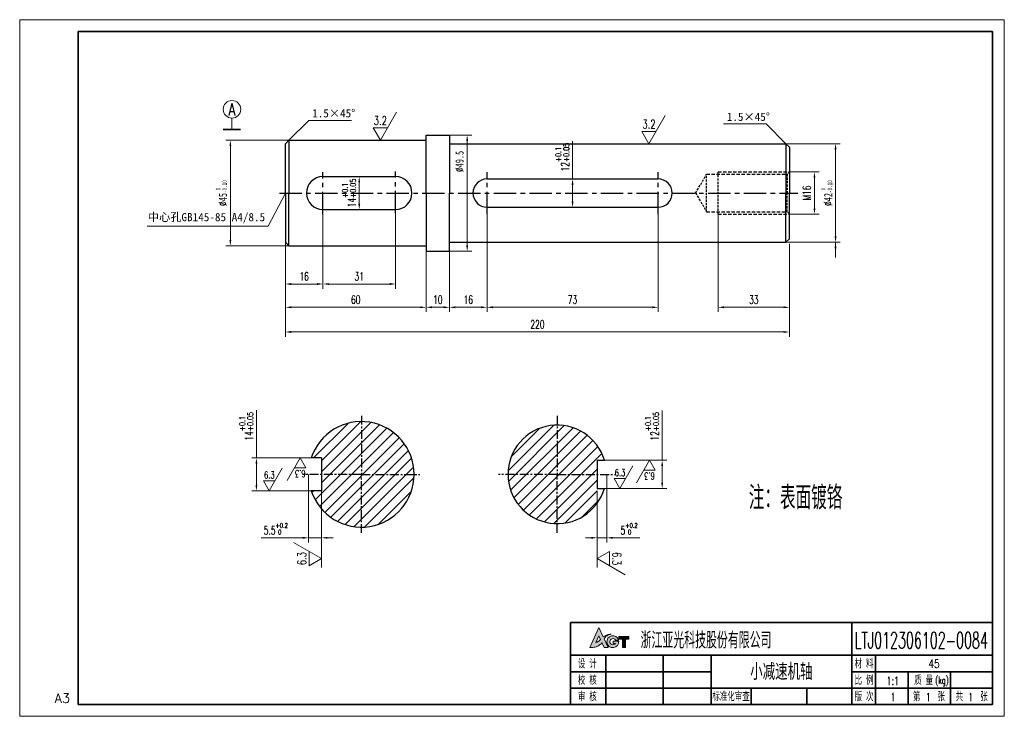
# Model space of a CAD drawing. Header units: millimetres. Extents: x -25 to 395, y -5 to 292.
import ezdxf
from ezdxf.enums import TextEntityAlignment as Align

# ---------------------------------------------------------------- set-up
doc = ezdxf.new("R2010")
doc.units = ezdxf.units.MM
doc.header["$LTSCALE"] = 0.3
for name, pattern in [('CENTER', [50.8, 31.75, -6.35, 6.35, -6.35]), ('DASHED', [19.05, 12.7, -6.35]), ('HIDDEN2', [4.7625, 3.175, -1.5875])]:
    doc.linetypes.add(name, pattern=pattern)
doc.layers.add('LAYER1', color=1, linetype='CENTER')
doc.layers.add('LAYER2', color=5, linetype='HIDDEN2')
doc.layers.add('YGJ不打印图层', color=250, linetype='Continuous', lineweight=35, plot=False)
for name, color, linetype, lineweight in [('YGJ波浪线', 3, 'Continuous', 15), ('YGJ粗实线', 7, 'Continuous', 35), ('YGJ细实线', 3, 'Continuous', 15), ('YGJ细虚线', 2, 'DASHED', 15), ('尺寸线', 4, 'Continuous', 15), ('文字层', 7, 'Continuous', 15), ('细实线', 2, 'Continuous', 15)]:
    doc.layers.add(name, color=color, linetype=linetype, lineweight=lineweight)
doc.styles.add('HC_GBDIM', font='romans', dxfattribs={"width": 0.667, "bigfont": 'gbcbig'})
doc.styles.get("Standard").update_dxf_attribs({"font": 'simsun.ttc'})
doc.styles.add('标准', font='romans.shx', dxfattribs={"width": 0.7, "bigfont": 'hzdx.shx'})
doc.dimstyles.new('HC_GBDIM', dxfattribs={"dimtxt": 3.5, "dimasz": 2.5, "dimexe": 2, "dimexo": 0, "dimgap": 1.5, "dimtad": 1, "dimdec": 1, "dimzin": 0, "dimdsep": 46, "dimtxsty": 'HC_GBDIM', "dimcen": 2.5, "dimclrd": 130, "dimclre": 130, "dimclrt": 3, "dimadec": 0, "dimazin": 0, "dimtfac": 0.714286, "dimtdec": 1, "dimtmove": 0, "dimatfit": 3, "dimfxl": 1, "dimtzin": 0, "dimlwd": -1, "dimlwe": -1, "dimarcsym": 0})
pattern_1 = [(45, (-973.3192, -56.192), (-2.327458, 2.327458), [])]

# ---------------------------------------------------------------- blocks, each defined once
blk = doc.blocks.new('*U351')
at = {"layer": 'YGJ粗实线'}
for p, q in [((0, 0), (0, 287)), ((390, 287), (0, 287)), ((390, 287), (390, 0)), ((0, 0), (390, 0))]:
    blk.add_line(p, q, dxfattribs=at)
at = {"layer": 'YGJ细实线'}
for p, q in [((-25, -5), (-25, 292)), ((395, 292), (-25, 292)), ((-25, 292), (-25, 287)), ((395, 292), (395, -5)), ((-25, -5), (-25, 0)), ((-25, -5), (395, -5)), ((-25, -5), (0, -5))]:
    blk.add_line(p, q, dxfattribs=at)
at = {"layer": 'YGJ细虚线', "style": 'HC_GBDIM'}
blk.add_text('A3', height=4, dxfattribs=at).set_placement((-6.82, 2.72), align=Align.MIDDLE)
blk = doc.blocks.new('图标')
at = {"layer": 'YGJ细实线', "true_color": 0x0194a4}
h = blk.add_hatch(color=134, dxfattribs=at)
h.dxf.hatch_style = 1
edge = h.paths.add_edge_path()
edge.add_line((3171, -778.12), (3171.97, -780.18))
edge.add_line((3171.97, -780.18), (3173.62, -780.18))
edge.add_line((3173.62, -780.18), (3171.94, -776.47))
edge.add_spline(control_points=[(3171.94, -776.47), (3172.04, -776.33), (3172.28, -776.01), (3172.66, -775.54), (3173.17, -775.17), (3173.69, -774.88), (3174.3, -774.67), (3174.74, -774.61), (3174.99, -774.57)], knot_values=[0, 0, 0, 0, 0.506127, 1.21303, 1.808166, 2.393737, 2.961146, 3.730688, 3.730688, 3.730688, 3.730688], degree=3, periodic=0)
edge.add_spline(control_points=[(3174.99, -774.57), (3174.82, -774.57), (3174.47, -774.56), (3173.96, -774.65), (3173.44, -774.78), (3172.96, -774.98), (3172.46, -775.19), (3172.01, -775.44), (3171.7, -775.62), (3171.54, -775.71)], knot_values=[0, 0, 0, 0, 0.51474, 1.050592, 1.532108, 2.126606, 2.609842, 3.144291, 3.68733, 3.68733, 3.68733, 3.68733], degree=3, periodic=0)
edge.add_line((3171.54, -775.71), (3169.66, -771.68))
edge.add_line((3169.66, -771.68), (3165.83, -780.24))
edge.add_spline(control_points=[(3165.83, -780.24), (3166.43, -780.23), (3167.33, -780.21), (3168.46, -779.89), (3169.27, -779.6), (3169.96, -779.12), (3170.58, -778.65), (3170.88, -778.27), (3171, -778.12)], knot_values=[0, 0, 0, 0, 1.794018, 2.686483, 3.50397, 4.356695, 5.212459, 5.80159, 5.80159, 5.80159, 5.80159], degree=3, periodic=0)
edge = h.paths.add_edge_path(flags=16)
edge.add_spline(control_points=[(3170.4, -776.84), (3170.28, -776.94), (3170.07, -777.1), (3169.76, -777.36), (3169.45, -777.56), (3169.12, -777.78), (3168.79, -777.93), (3168.56, -777.98), (3168.46, -778.01)], knot_values=[0, 0, 0, 0, 0.461656, 0.781514, 1.214544, 1.57739, 1.966104, 2.284035, 2.284035, 2.284035, 2.284035], degree=3, periodic=0)
edge.add_line((3168.46, -778.01), (3169.69, -775.27))
edge.add_line((3169.69, -775.27), (3170.4, -776.84))
h = blk.add_hatch(color=134, dxfattribs=at)
h.dxf.hatch_style = 1
h.paths.add_polyline_path([(3178.21, -777.51), (3175.84, -777.51), (3175.84, -778.49), (3176.72, -778.49, -3.223034), (3176.78, -777.02), (3178.12, -777.02, 2.021246), (3175.66, -780.24, 0.434957)])
h = blk.add_hatch(color=134, dxfattribs=at)
h.dxf.hatch_style = 1
h.paths.add_polyline_path([(3178.27, -776.35), (3178.27, -776.62), (3179.71, -776.62), (3179.71, -780.24), (3181.02, -780.24), (3181.02, -776.62), (3182.47, -776.62), (3182.47, -775.51), (3178.27, -775.51)])
at = {"layer": 'YGJ细实线', "color": 134, "true_color": 0x0194a4}
for p, q in [((3165.83, -780.24), (3169.66, -771.68)), ((3171.54, -775.71), (3169.66, -771.68)), ((3168.46, -778.01), (3169.69, -775.27)), ((3170.4, -776.84), (3169.69, -775.27)), ((3173.62, -780.18), (3171.94, -776.47)), ((3178.27, -775.51), (3182.47, -775.51)), ((3178.27, -775.51), (3178.27, -776.35)), ((3178.27, -775.51), (3178.27, -776.62)), ((3178.27, -776.62), (3179.71, -776.62)), ((3179.71, -776.62), (3179.71, -780.24)), ((3181.02, -776.62), (3182.47, -776.62)), ((3181.02, -776.62), (3181.02, -780.24)), ((3182.47, -775.51), (3182.47, -776.62)), ((3171.97, -780.18), (3171, -778.12)), ((3171.97, -780.18), (3173.62, -780.18)), ((3175.84, -778.49), (3175.84, -777.51)), ((3175.84, -777.51), (3178.21, -777.51)), ((3175.84, -778.49), (3176.72, -778.49)), ((3176.78, -777.02), (3178.12, -777.02)), ((3179.71, -780.24), (3181.02, -780.24))]:
    blk.add_line(p, q, dxfattribs=at)
for centre, radius, start, end in [((3175.66, -777.69), 2.55, 15.2946, 4.0279), ((3175.68, -777.72), 1.3, 32.4416, 323.4921)]:
    blk.add_arc(centre, radius, start, end, dxfattribs=at)
for points in [[(3168.46, -778.01), (3168.77, -777.92), (3169.12, -777.77), (3169.43, -777.57), (3169.79, -777.33), (3170.03, -777.13), (3170.4, -776.84)], [(3171.54, -775.71), (3172.01, -775.44), (3172.48, -775.19), (3172.92, -774.99), (3173.48, -774.78), (3173.95, -774.66), (3174.48, -774.58), (3174.99, -774.57)], [(3174.99, -774.57), (3174.23, -774.71), (3173.7, -774.9), (3173.18, -775.17), (3172.71, -775.53), (3172.24, -776.07), (3171.94, -776.47)], [(3171, -778.12), (3170.62, -778.57), (3169.96, -779.12), (3169.24, -779.58), (3168.48, -779.88), (3167.62, -780.11), (3165.83, -780.24)]]:
    blk.add_spline(points, degree=3, dxfattribs=at)
blk = doc.blocks.new('HC_BTL_BLK')
at = {"layer": 'YGJ不打印图层'}
for p, q in [((-140.5, 21), (-140.5, 0)), ((-79.27, 7), (-79.27, 0))]:
    blk.add_line(p, q, dxfattribs=at)
at = {"layer": 'YGJ粗实线'}
for p, q in [((-180, 35), (0, 35)), ((-180, 35), (-180, 0)), ((-60, 35), (-60, 0)), ((0, 0), (0, 35)), ((-180, 21), (-60, 21)), ((-165, 21), (-165, 0)), ((-120, 21), (-120, 0)), ((-60, 21), (0, 21)), ((-50, 7), (-50, 21)), ((-120, 14), (-180, 14)), ((0, 14), (-60, 14)), ((-36, 7), (-36, 14)), ((-18, 7), (-18, 14)), ((-120, 7), (-180, 7)), ((-60, 7), (-120, 7)), ((-103, 7), (-103, 0)), ((0, 7), (-60, 7)), ((-60, 7), (-60, 0)), ((-60, 7), (-60, 0)), ((-50, 0), (-50, 7)), ((-36, 0), (-36, 7)), ((-18, 0), (-18, 7)), ((-180, 0), (0, 0))]:
    blk.add_line(p, q, dxfattribs=at)
at = {"layer": 'YGJ细实线'}
blk.add_blockref('图标', (-3337.63, 804.53), dxfattribs=at)
at = {"layer": 'YGJ粗实线', "style": '标准', "width": 0.7}
for s, height, p in [('设 计', 3.5, (-176.89, 15.48)), ('材 料', 3.5, (-58.86, 15.48)), ('校 核', 3.5, (-176.89, 8.48)), ('比 例', 3.5, (-58.86, 8.48)), ('质 量', 3.5, (-33.44, 8.48)), ('(kg)', 3, (-24.46, 8.9)), ('审 核', 3.5, (-176.89, 1.48)), ('标准化审查', 3.5, (-119.53, 1.48)), ('版 次', 3.5, (-58.86, 1.48)), ('第    张', 3.5, (-33.99, 1.48)), ('共    张', 3.5, (-15.73, 1.48))]:
    blk.add_text(s, height=height, dxfattribs=at).set_placement(p)
at = {"layer": 'YGJ粗实线', "style": '标准'}
for tag, p, width in [('设计', (-163.61, 15.42), 0.7), ('设计日期', (-139.9, 15.53), 0.5), ('校核', (-163.62, 8.27), 0.7), ('校核日期', (-139.91, 8.15), 0.5), ('审核', (-163.9, 1.17), 0.7), ('审核日期', (-139.93, 1.47), 0.5), ('标准化', (-102.02, 1.32), 0.7), ('标准化日期', (-78.22, 1.4), 0.5)]:
    blk.add_attdef(tag, p, '', height=3.5, dxfattribs=dict(at, width=width))
at = {"layer": 'YGJ细虚线', "style": '标准', "width": 0.7}
blk.add_text('浙江亚光科技股份有限公司', height=7, dxfattribs=at).set_placement((-150.17, 23.91))
at = {"layer": 'YGJ细虚线', "style": '标准'}
blk.add_attdef('图样代号', text='', height=7, dxfattribs=at).set_placement((-58.84, 23.93), (-2.02, 23.93), align=Align.FIT)
blk.add_attdef('图样名称', text='', height=7, rotation=359.9203, dxfattribs=at).set_placement((-118.11, 10.54), (-62.08, 10.46), align=Align.FIT)
at = {"layer": 'YGJ细虚线', "color": 2, "style": '标准'}
blk.add_attdef('材料名称', text='', height=3.5, dxfattribs=at).set_placement((-48.51, 15.65), (-1.4, 15.65), align=Align.FIT)
at = {"layer": 'YGJ细虚线', "style": '标准', "width": 0.7}
for tag, p in [('比例', (-42.58, 8.34)), ('版本号', (-42.46, 1.45)), ('页码', (-27.44, 1.39)), ('页数', (-9.32, 1.39))]:
    blk.add_attdef(tag, text='', height=3.5, dxfattribs=at).set_placement(p, align=Align.CENTER)
at = {"layer": 'YGJ细虚线', "color": 2, "style": '标准', "width": 0.7}
blk.add_attdef('重量', text='', height=3.5, dxfattribs=at).set_placement((-9.41, 8.55), align=Align.CENTER)
blk = doc.blocks.new('*D563')
at = {"layer": 'Defpoints', "color": 0}
for p in [(99.36, 105.15), (75.98, 91.15), (99.36, 91.15)]:
    blk.add_point(p, dxfattribs=at)
at = {"layer": 'YGJ细实线', "color": 130}
for p, q in [((75.98, 105.15), (75.98, 125.5)), ((99.36, 105.15), (73.98, 105.15)), ((75.98, 102.65), (75.98, 93.65)), ((99.36, 91.15), (73.98, 91.15))]:
    blk.add_line(p, q, dxfattribs=at)
for points in [[(76.4, 102.65), (75.57, 102.65), (75.98, 105.15)], [(75.57, 93.65), (76.4, 93.65), (75.98, 91.15)]]:
    blk.add_solid(points, dxfattribs=at)
at = {"layer": 'YGJ细实线', "color": 3, "insert": (71.63, 118.65), "char_height": 3.5, "attachment_point": 5, "rotation": 90, "style": 'HC_GBDIM'}
blk.add_mtext('14{}{{\\H0.7x;{\\S+0.1^ +0.05;}}{}}', dxfattribs=at)
blk = doc.blocks.new('*D461')
at = {"layer": 'Defpoints', "color": 0}
for p in [(98.25, 98.15), (103.75, 91.15), (103.75, 71.1)]:
    blk.add_point(p, dxfattribs=at)
at = {"layer": 'YGJ细实线', "color": 130}
for p, q in [((98.25, 98.15), (98.25, 69.1)), ((103.75, 91.15), (103.75, 69.1)), ((95.75, 71.1), (78.04, 71.1)), ((98.25, 71.1), (103.75, 71.1)), ((106.25, 71.1), (108.75, 71.1))]:
    blk.add_line(p, q, dxfattribs=at)
for points in [[(95.75, 70.68), (95.75, 71.51), (98.25, 71.1)], [(106.25, 71.51), (106.25, 70.68), (103.75, 71.1)]]:
    blk.add_solid(points, dxfattribs=at)
at = {"layer": 'YGJ细实线', "color": 3, "insert": (84.28, 74.93), "char_height": 3.5, "attachment_point": 5, "style": 'HC_GBDIM'}
blk.add_mtext('5.5\\H2;\\S+0.2^  0', dxfattribs=at)
blk = doc.blocks.new('*D462')
at = {"layer": 'Defpoints', "color": 0}
for p in [(104.34, 218.09), (88.34, 197.09), (104.34, 179.31)]:
    blk.add_point(p, dxfattribs=at)
at = {"layer": 'YGJ细实线', "color": 130}
for p, q in [((104.34, 218.09), (104.34, 177.31)), ((88.34, 197.09), (88.34, 177.31)), ((90.84, 179.31), (101.84, 179.31))]:
    blk.add_line(p, q, dxfattribs=at)
for points in [[(90.84, 179.73), (90.84, 178.9), (88.34, 179.31)], [(101.84, 178.9), (101.84, 179.73), (104.34, 179.31)]]:
    blk.add_solid(points, dxfattribs=at)
at = {"layer": 'YGJ细实线', "color": 3, "insert": (96.34, 182.56), "char_height": 3.5, "attachment_point": 5, "style": 'HC_GBDIM'}
blk.add_mtext('16', dxfattribs=at)
blk = doc.blocks.new('*D463')
at = {"layer": 'Defpoints', "color": 0}
for p in [(104.34, 209.11), (135.34, 209.45), (135.34, 179.31)]:
    blk.add_point(p, dxfattribs=at)
at = {"layer": 'YGJ细实线', "color": 130}
for p, q in [((104.34, 209.11), (104.34, 177.31)), ((135.34, 209.45), (135.34, 177.31)), ((106.84, 179.31), (132.84, 179.31))]:
    blk.add_line(p, q, dxfattribs=at)
for points in [[(106.84, 179.73), (106.84, 178.9), (104.34, 179.31)], [(132.84, 178.9), (132.84, 179.73), (135.34, 179.31)]]:
    blk.add_solid(points, dxfattribs=at)
at = {"layer": 'YGJ细实线', "color": 3, "insert": (119.84, 182.56), "char_height": 3.5, "attachment_point": 5, "style": 'HC_GBDIM'}
blk.add_mtext('31', dxfattribs=at)
blk = doc.blocks.new('*D464')
at = {"layer": 'Defpoints', "color": 0}
for p in [(88.34, 197.09), (148.34, 193.34), (148.34, 169.38)]:
    blk.add_point(p, dxfattribs=at)
at = {"layer": 'YGJ细实线', "color": 130}
for p, q in [((88.34, 197.09), (88.34, 167.38)), ((148.34, 193.34), (148.34, 167.38)), ((90.84, 169.38), (145.84, 169.38))]:
    blk.add_line(p, q, dxfattribs=at)
for points in [[(90.84, 169.8), (90.84, 168.97), (88.34, 169.38)], [(145.84, 168.97), (145.84, 169.8), (148.34, 169.38)]]:
    blk.add_solid(points, dxfattribs=at)
at = {"layer": 'YGJ细实线', "color": 3, "insert": (118.34, 172.63), "char_height": 3.5, "attachment_point": 5, "style": 'HC_GBDIM'}
blk.add_mtext('60', dxfattribs=at)
blk = doc.blocks.new('*D465')
at = {"layer": 'Defpoints', "color": 0}
for p in [(158.34, 193.34), (148.34, 192.71), (158.34, 169.38)]:
    blk.add_point(p, dxfattribs=at)
at = {"layer": 'YGJ细实线', "color": 130}
for p, q in [((158.34, 193.34), (158.34, 167.38)), ((148.34, 192.71), (148.34, 167.38)), ((150.84, 169.38), (155.84, 169.38))]:
    blk.add_line(p, q, dxfattribs=at)
for points in [[(150.84, 169.8), (150.84, 168.97), (148.34, 169.38)], [(155.84, 168.97), (155.84, 169.8), (158.34, 169.38)]]:
    blk.add_solid(points, dxfattribs=at)
at = {"layer": 'YGJ细实线', "color": 3, "insert": (153.34, 172.63), "char_height": 3.5, "attachment_point": 5, "style": 'HC_GBDIM'}
blk.add_mtext('10', dxfattribs=at)
blk = doc.blocks.new('*D466')
at = {"layer": 'Defpoints', "color": 0}
for p in [(88.34, 197.09), (303.34, 196.46), (303.34, 158.85)]:
    blk.add_point(p, dxfattribs=at)
at = {"layer": 'YGJ细实线', "color": 130}
for p, q in [((88.34, 197.09), (88.34, 156.85)), ((303.34, 196.46), (303.34, 156.85)), ((90.84, 158.85), (300.84, 158.85))]:
    blk.add_line(p, q, dxfattribs=at)
for points in [[(90.84, 159.27), (90.84, 158.43), (88.34, 158.85)], [(300.84, 158.43), (300.84, 159.27), (303.34, 158.85)]]:
    blk.add_solid(points, dxfattribs=at)
at = {"layer": 'YGJ细实线', "color": 3, "insert": (195.84, 162.1), "char_height": 3.5, "attachment_point": 5, "style": 'HC_GBDIM'}
blk.add_mtext('220', dxfattribs=at)
blk = doc.blocks.new('*D467')
at = {"layer": 'Defpoints', "color": 0}
for p in [(174.34, 209.11), (158.34, 193.34), (174.34, 169.38)]:
    blk.add_point(p, dxfattribs=at)
at = {"layer": 'YGJ细实线', "color": 130}
for p, q in [((174.34, 209.11), (174.34, 167.38)), ((158.34, 193.34), (158.34, 167.38)), ((160.84, 169.38), (171.84, 169.38))]:
    blk.add_line(p, q, dxfattribs=at)
for points in [[(160.84, 169.8), (160.84, 168.97), (158.34, 169.38)], [(171.84, 168.97), (171.84, 169.8), (174.34, 169.38)]]:
    blk.add_solid(points, dxfattribs=at)
at = {"layer": 'YGJ细实线', "color": 3, "insert": (166.34, 172.63), "char_height": 3.5, "attachment_point": 5, "style": 'HC_GBDIM'}
blk.add_mtext('16', dxfattribs=at)
blk = doc.blocks.new('*D468')
at = {"layer": 'Defpoints', "color": 0}
for p in [(174.34, 208.48), (247.34, 209.13), (247.34, 169.38)]:
    blk.add_point(p, dxfattribs=at)
at = {"layer": 'YGJ细实线', "color": 130}
for p, q in [((174.34, 208.48), (174.34, 167.38)), ((247.34, 209.13), (247.34, 167.38)), ((176.84, 169.38), (244.84, 169.38))]:
    blk.add_line(p, q, dxfattribs=at)
for points in [[(176.84, 169.8), (176.84, 168.97), (174.34, 169.38)], [(244.84, 168.97), (244.84, 169.8), (247.34, 169.38)]]:
    blk.add_solid(points, dxfattribs=at)
at = {"layer": 'YGJ细实线', "color": 3, "insert": (210.84, 172.63), "char_height": 3.5, "attachment_point": 5, "style": 'HC_GBDIM'}
blk.add_mtext('73', dxfattribs=at)
blk = doc.blocks.new('*D469')
at = {"layer": 'Defpoints', "color": 0}
for p in [(303.34, 227.09), (314.02, 227.09), (303.34, 209.09)]:
    blk.add_point(p, dxfattribs=at)
at = {"layer": 'YGJ细实线', "color": 130}
for p, q in [((303.34, 227.09), (316.02, 227.09)), ((314.02, 211.59), (314.02, 224.59)), ((303.34, 209.09), (316.02, 209.09))]:
    blk.add_line(p, q, dxfattribs=at)
for points in [[(314.43, 224.59), (313.6, 224.59), (314.02, 227.09)], [(313.6, 211.59), (314.43, 211.59), (314.02, 209.09)]]:
    blk.add_solid(points, dxfattribs=at)
at = {"layer": 'YGJ细实线', "color": 3, "insert": (310.77, 218.09), "char_height": 3.5, "attachment_point": 5, "rotation": 90, "style": 'HC_GBDIM'}
blk.add_mtext('M16', dxfattribs=at)
blk = doc.blocks.new('*D470')
at = {"layer": 'Defpoints', "color": 0}
for p in [(272.96, 209.09), (303.34, 195.84), (303.34, 169.38)]:
    blk.add_point(p, dxfattribs=at)
at = {"layer": 'YGJ细实线', "color": 130}
for p, q in [((272.96, 209.09), (272.96, 167.38)), ((303.34, 195.84), (303.34, 167.38)), ((275.46, 169.38), (300.84, 169.38))]:
    blk.add_line(p, q, dxfattribs=at)
for points in [[(275.46, 169.8), (275.46, 168.97), (272.96, 169.38)], [(300.84, 168.97), (300.84, 169.8), (303.34, 169.38)]]:
    blk.add_solid(points, dxfattribs=at)
at = {"layer": 'YGJ细实线', "color": 3, "insert": (288.15, 172.63), "char_height": 3.5, "attachment_point": 5, "style": 'HC_GBDIM'}
blk.add_mtext('33', dxfattribs=at)
blk = doc.blocks.new('*D471')
at = {"layer": 'Defpoints', "color": 0}
for p in [(301.84, 239.09), (301.84, 197.09), (323.02, 197.09)]:
    blk.add_point(p, dxfattribs=at)
at = {"layer": 'YGJ细实线', "color": 130}
for p, q in [((301.84, 239.09), (325.02, 239.09)), ((323.02, 236.59), (323.02, 199.59)), ((301.84, 197.09), (325.02, 197.09))]:
    blk.add_line(p, q, dxfattribs=at)
for points in [[(323.43, 236.59), (322.6, 236.59), (323.02, 239.09)], [(322.6, 199.59), (323.43, 199.59), (323.02, 197.09)]]:
    blk.add_solid(points, dxfattribs=at)
at = {"layer": 'YGJ细实线', "color": 3, "insert": (319.18, 218.09), "char_height": 3.5, "attachment_point": 5, "rotation": 90, "style": 'HC_GBDIM'}
blk.add_mtext('\\Ftxt.shx;%%c\\f仿宋_GB2312|b0|i0|c134|p49;42\\H2;\\S 0^ -0.10;', dxfattribs=at)
blk = doc.blocks.new('*D472')
at = {"layer": 'Defpoints', "color": 0}
for p in [(158.34, 242.84), (158.34, 193.34), (165.88, 193.34)]:
    blk.add_point(p, dxfattribs=at)
at = {"layer": 'YGJ细实线', "color": 130}
for p, q in [((158.34, 242.84), (167.88, 242.84)), ((165.88, 240.34), (165.88, 195.84)), ((158.34, 193.34), (167.88, 193.34))]:
    blk.add_line(p, q, dxfattribs=at)
for points in [[(166.3, 240.34), (165.46, 240.34), (165.88, 242.84)], [(165.46, 195.84), (166.3, 195.84), (165.88, 193.34)]]:
    blk.add_solid(points, dxfattribs=at)
at = {"layer": 'YGJ细实线', "color": 3, "insert": (162.63, 231.59), "char_height": 3.5, "attachment_point": 5, "rotation": 90, "style": 'HC_GBDIM'}
blk.add_mtext('\\Ftxt.shx;%%c\\f仿宋_GB2312|b0|i0|c134|p49;49.5', dxfattribs=at)
blk = doc.blocks.new('*D473')
at = {"layer": 'Defpoints', "color": 0}
for p in [(64.87, 240.59), (89.84, 240.59), (89.84, 195.59)]:
    blk.add_point(p, dxfattribs=at)
at = {"layer": 'YGJ细实线', "color": 130}
for p, q in [((89.84, 240.59), (62.87, 240.59)), ((64.87, 198.09), (64.87, 238.09)), ((89.84, 195.59), (62.87, 195.59))]:
    blk.add_line(p, q, dxfattribs=at)
for points in [[(65.28, 238.09), (64.45, 238.09), (64.87, 240.59)], [(64.45, 198.09), (65.28, 198.09), (64.87, 195.59)]]:
    blk.add_solid(points, dxfattribs=at)
at = {"layer": 'YGJ细实线', "color": 3, "insert": (61.03, 218.09), "char_height": 3.5, "attachment_point": 5, "rotation": 90, "style": 'HC_GBDIM'}
blk.add_mtext('\\Ftxt.shx;%%c\\f仿宋_GB2312|b0|i0|c134|p49;45\\H2;\\S 0^ -0.10;', dxfattribs=at)
blk = doc.blocks.new('*D564')
at = {"layer": 'Defpoints', "color": 0}
for p in [(224.42, 104.15), (224.42, 92.15), (249.06, 92.15)]:
    blk.add_point(p, dxfattribs=at)
at = {"layer": 'YGJ细实线', "color": 130}
for p, q in [((249.06, 104.15), (249.06, 125.45)), ((224.42, 104.15), (251.06, 104.15)), ((249.06, 101.65), (249.06, 94.65)), ((224.42, 92.15), (251.06, 92.15))]:
    blk.add_line(p, q, dxfattribs=at)
for points in [[(249.48, 101.65), (248.64, 101.65), (249.06, 104.15)], [(248.64, 94.65), (249.48, 94.65), (249.06, 92.15)]]:
    blk.add_solid(points, dxfattribs=at)
at = {"layer": 'YGJ细实线', "color": 3, "insert": (244.7, 118.65), "char_height": 3.5, "attachment_point": 5, "rotation": 90, "style": 'HC_GBDIM'}
blk.add_mtext('12{}{{\\H0.7x;{\\S+0.1^ +0.05;}}{}}', dxfattribs=at)
blk = doc.blocks.new('*D475')
at = {"layer": 'Defpoints', "color": 0}
for p in [(225.42, 98.15), (221.3, 91.15), (221.3, 71.1)]:
    blk.add_point(p, dxfattribs=at)
at = {"layer": 'YGJ细实线', "color": 130}
for p, q in [((225.42, 98.15), (225.42, 69.1)), ((221.3, 91.15), (221.3, 69.1)), ((218.8, 71.1), (216.3, 71.1)), ((225.42, 71.1), (221.3, 71.1)), ((227.92, 71.1), (239.55, 71.1))]:
    blk.add_line(p, q, dxfattribs=at)
for points in [[(218.8, 70.68), (218.8, 71.51), (221.3, 71.1)], [(227.92, 71.51), (227.92, 70.68), (225.42, 71.1)]]:
    blk.add_solid(points, dxfattribs=at)
at = {"layer": 'YGJ细实线', "color": 3, "insert": (234.98, 74.93), "char_height": 3.5, "attachment_point": 5, "style": 'HC_GBDIM'}
blk.add_mtext('5\\H2;\\S+0.2^  0', dxfattribs=at)
blk = doc.blocks.new('粗糙度')
at = {"layer": '尺寸线'}
for p, q in [((0, 0), (4.62, 8)), ((0, 0), (-2.02, 3.5)), ((-2.02, 3.5), (2.02, 3.5))]:
    blk.add_line(p, q, dxfattribs=at)
at = {"layer": '尺寸线', "lineweight": -3, "style": '标准', "width": 0.7}
blk.add_attdef('粗糙度', text='', height=2.5, dxfattribs=at).set_placement((0.01, 5.6), align=Align.MIDDLE)
blk = doc.blocks.new('*D566')
at = {"layer": 'Defpoints', "color": 0}
for p in [(210.84, 224.09), (210.84, 224.09), (210.84, 212.09)]:
    blk.add_point(p, dxfattribs=at)
at = {"layer": 'YGJ细实线', "color": 130}
for p, q in [((210.84, 224.09), (210.84, 240.2)), ((210.84, 224.09), (208.84, 224.09)), ((210.84, 214.59), (210.84, 221.59)), ((210.84, 212.09), (208.84, 212.09))]:
    blk.add_line(p, q, dxfattribs=at)
for points in [[(211.25, 221.59), (210.42, 221.59), (210.84, 224.09)], [(210.42, 214.59), (211.25, 214.59), (210.84, 212.09)]]:
    blk.add_solid(points, dxfattribs=at)
at = {"layer": 'YGJ细实线', "color": 3, "insert": (206.48, 233.39), "char_height": 3.5, "attachment_point": 5, "rotation": 90, "style": 'HC_GBDIM'}
blk.add_mtext('12{}{{\\H0.7x;{\\S+0.1^ +0.05;}}{}}', dxfattribs=at)
blk = doc.blocks.new('*D567')
at = {"layer": 'Defpoints', "color": 0}
for p in [(119.84, 225.09), (119.84, 225.09), (120.84, 211.09)]:
    blk.add_point(p, dxfattribs=at)
at = {"layer": 'YGJ细实线', "color": 130}
for p, q in [((119.84, 225.09), (117.84, 225.09)), ((119.84, 213.59), (119.84, 222.59)), ((120.84, 211.09), (117.84, 211.09))]:
    blk.add_line(p, q, dxfattribs=at)
for points in [[(120.25, 222.59), (119.42, 222.59), (119.84, 225.09)], [(119.42, 213.59), (120.25, 213.59), (119.84, 211.09)]]:
    blk.add_solid(points, dxfattribs=at)
at = {"layer": 'YGJ细实线', "color": 3, "insert": (115.48, 218.09), "char_height": 3.5, "attachment_point": 5, "rotation": 90, "style": 'HC_GBDIM'}
blk.add_mtext('14{}{{\\H0.7x;{\\S+0.1^ +0.05;}}{}}', dxfattribs=at)

msp = doc.modelspace()

# ---------------------------------------------------------------- hatches: boundary and pattern name
at = {"layer": 'YGJ细实线', "ltscale": 0.8}
h = msp.add_hatch(dxfattribs=at)
h.set_pattern_fill('ANSI31', color=256, scale=1.0367)
h.set_pattern_definition(pattern_1)
h.paths.add_polyline_path([(120.746, 98.154), (143.246, 98.154, 0.4142136), (120.746, 120.654)])
h.paths.add_polyline_path([(120.746, 75.654, 0.4142136), (143.246, 98.154), (120.746, 98.154)])
h.paths.add_polyline_path([(120.746, 98.154), (103.746, 98.154), (103.746, 91.154), (99.362, 91.154, 0.324311), (120.746, 75.654)])
h.paths.add_polyline_path([(120.746, 120.654, 0.324311), (99.362, 105.154), (103.746, 105.154), (103.746, 98.154), (120.746, 98.154)])
h = msp.add_hatch(dxfattribs=at)
h.set_pattern_fill('ANSI31', color=256, scale=1.0367)
h.set_pattern_definition(pattern_1)
h.paths.add_polyline_path([(204.299, 119.154, 0.4142136), (183.299, 98.154), (204.299, 98.154)])
h.paths.add_polyline_path([(204.299, 98.154), (183.299, 98.154, 0.4142136), (204.299, 77.154)])
h.paths.add_polyline_path([(224.098, 91.154), (221.299, 91.154), (221.299, 98.154), (204.299, 98.154), (204.299, 77.154, 0.3178372)])
h.paths.add_polyline_path([(204.299, 98.154), (221.299, 98.154), (221.299, 105.154), (224.098, 105.154, 0.3178372), (204.299, 119.154)])

# ---------------------------------------------------------------- linework, layer by layer
for p, q in [((88.338, 239.09), (89.838, 240.59)), ((89.838, 240.59), (148.338, 240.59)), ((89.838, 240.59), (89.838, 218.09)), ((148.338, 218.09), (148.338, 242.84)), ((148.338, 242.84), (158.338, 242.84)), ((158.338, 242.84), (158.338, 218.09)), ((88.338, 218.09), (88.338, 239.09)), ((158.338, 239.09), (301.838, 239.09)), ((301.838, 239.09), (301.838, 218.09)), ((301.838, 239.09), (303.338, 237.59)), ((303.338, 237.59), (303.338, 218.09)), ((104.338, 225.09), (135.338, 225.09)), ((174.338, 224.09), (247.338, 224.09)), ((88.338, 218.09), (88.338, 197.09)), ((89.838, 195.59), (89.838, 218.09)), ((148.338, 218.09), (148.338, 193.34)), ((158.338, 193.34), (158.338, 218.09)), ((301.838, 197.09), (301.838, 218.09)), ((303.338, 198.59), (303.338, 218.09)), ((104.338, 211.09), (135.338, 211.09)), ((174.338, 212.09), (247.338, 212.09)), ((301.838, 197.09), (303.338, 198.59)), ((88.338, 197.09), (89.838, 195.59)), ((89.838, 195.59), (148.338, 195.59)), ((148.338, 193.34), (158.338, 193.34)), ((158.338, 197.09), (301.838, 197.09)), ((103.746, 105.154), (103.746, 91.154)), ((221.299, 104.154), (221.299, 92.154))]:
    msp.add_line(p, q)
at = {"ltscale": 0.4}
for p, q in [((103.746, 105.154), (99.362, 105.154)), ((221.299, 104.154), (224.424, 104.154)), ((103.746, 91.154), (99.362, 91.154)), ((221.299, 92.154), (224.424, 92.154))]:
    msp.add_line(p, q, dxfattribs=at)
for centre, radius, start, end in [((104.338, 218.09), 7, 90, 270), ((135.338, 218.09), 7, 270, 90), ((174.338, 218.09), 6, 90, 270), ((247.338, 218.09), 6, 270, 90), ((120.746, 98.154), 22.5, 198.1262, 161.8738), ((204.299, 98.154), 21, 16.60155, 343.39845)]:
    msp.add_arc(centre, radius, start, end)
at = {"layer": 'LAYER1'}
for p, q in [((104.338, 209.105), (104.338, 227.032)), ((135.338, 209.448), (135.338, 227.321)), ((174.338, 209.105), (174.338, 227.032)), ((247.338, 209.126), (247.338, 227.053)), ((85.777, 218.09), (306.884, 218.09))]:
    msp.add_line(p, q, dxfattribs=at)
at = {"layer": 'LAYER1', "ltscale": 0.4}
for p, q in [((120.746, 123.154), (120.746, 98.154)), ((204.299, 123.154), (204.299, 98.154)), ((120.746, 98.154), (95.746, 98.154)), ((120.746, 98.154), (145.746, 98.154)), ((120.746, 73.154), (120.746, 98.154)), ((204.299, 98.154), (179.299, 98.154)), ((204.299, 98.154), (229.299, 98.154)), ((204.299, 73.154), (204.299, 98.154))]:
    msp.add_line(p, q, dxfattribs=at)
at = {"layer": 'LAYER2', "ltscale": 1.5}
for p, q in [((272.957, 227.09), (303.338, 227.09)), ((267.957, 226.09), (302.338, 226.09)), ((267.957, 210.09), (302.338, 210.09)), ((272.957, 209.09), (303.338, 209.09))]:
    msp.add_line(p, q, dxfattribs=at)
at = {"layer": 'LAYER2'}
for p, q in [((272.957, 209.09), (272.957, 227.09)), ((303.338, 227.09), (302.338, 226.09)), ((263.338, 218.09), (267.957, 226.09)), ((267.957, 210.09), (267.957, 226.09)), ((302.338, 226.09), (302.338, 218.09)), ((263.338, 218.09), (267.957, 210.09)), ((302.338, 210.09), (302.338, 218.09)), ((303.338, 209.09), (302.338, 210.09))]:
    msp.add_line(p, q, dxfattribs=at)
at = {"layer": 'YGJ细实线'}
for p, q in [((89.838, 240.59), (98.324, 249.075)), ((98.324, 249.075), (116.477, 249.075)), ((275.199, 247.575), (293.353, 247.575)), ((301.838, 239.09), (293.353, 247.575)), ((88.338, 218.09), (80.971, 203.966)), ((80.971, 203.966), (29.342, 203.966)), ((103.746, 69.846), (103.746, 58.401)), ((221.299, 69.846), (221.299, 58.401))]:
    msp.add_line(p, q, dxfattribs=at)
at = {"layer": '细实线'}
msp.add_line((65.54, 245.169), (65.54, 250.054), dxfattribs=at)
at = {"layer": '细实线', "const_width": 0.75}
msp.add_lwpolyline([(61.79, 245.169), (61.79, 245.169), (69.29, 245.169)], dxfattribs=at)
at = {"layer": '细实线'}
msp.add_circle((65.54, 253.804), 3.75, dxfattribs=at)

# ---------------------------------------------------------------- block references
at = {"layer": 'YGJ波浪线', "ltscale": 0.8}
msp.add_blockref('*U351', (0, 0), dxfattribs=at)
ref = msp.add_blockref('HC_BTL_BLK', (390, 0), dxfattribs=at)
ref.add_attrib('图样名称', '小减速机轴', dxfattribs={"layer": 'YGJ细虚线', "height": 7, "rotation": 359.92028, "style": '标准', "width": 0.8}).set_placement((299.904, 10.502), align=Align.CENTER)
ref.add_attrib('图样代号', 'LTJ012306102-0084', dxfattribs={"layer": 'YGJ细虚线', "height": 7, "style": '标准', "width": 0.511844}).set_placement((331.161, 23.932), (387.976, 23.932), align=Align.FIT)
ref.add_attrib('比例', '1:1', dxfattribs={"layer": 'YGJ细虚线', "height": 3.5, "style": '标准', "width": 0.7}).set_placement((347.422, 8.34), align=Align.CENTER)
ref.add_attrib('页码', '1', dxfattribs={"layer": 'YGJ细虚线', "height": 3.5, "style": '标准', "width": 0.7}).set_placement((362.556, 1.39), align=Align.CENTER)
ref.add_attrib('页数', '1', dxfattribs={"layer": 'YGJ细虚线', "height": 3.5, "style": '标准', "width": 0.7}).set_placement((380.675, 1.39), align=Align.CENTER)
ref.add_attrib('版本号', '1', dxfattribs={"layer": 'YGJ细虚线', "height": 3.5, "style": '标准', "width": 0.7}).set_placement((347.542, 1.454), align=Align.CENTER)
ref.add_attrib('材料名称', '45', dxfattribs={"layer": 'YGJ细虚线', "color": 2, "height": 3.5, "style": '标准', "width": 0.8}).set_placement((365.044, 15.654), align=Align.CENTER)
at = {"layer": '尺寸线'}
for p, xscale, yscale, zscale, values in [((128.838, 240.59), 1.5, 1.5, 1.5, {'粗糙度': '3.2'}), ((243.414, 239.09), 1.5, 1.5, 1.5, {'粗糙度': '3.2'}), ((231.043, 92.154), 1.2, 1.2, 1.2, {'粗糙度': '6.3'}), ((81.481, 91.154), 1.2, 1.2, 1.2, {'粗糙度': '6.3'})]:
    msp.add_blockref('粗糙度', p, dxfattribs=dict(at, xscale=xscale, yscale=yscale, zscale=zscale)).add_auto_attribs(values)
for p, xscale, yscale, zscale, rotation in [((94.704, 105.154), 1.2, 1.2, 1.2, 180), ((243.688, 104.154), 1.2, 1.2, 1.2, 180), ((103.746, 62.216), 1.5, 1.5, 1.5, 90), ((221.299, 62.216), 1.5, 1.5, 1.5, 270)]:
    msp.add_blockref('粗糙度', p, dxfattribs=dict(at, xscale=xscale, yscale=yscale, zscale=zscale, rotation=rotation)).add_auto_attribs({'粗糙度': '6.3'})

# ---------------------------------------------------------------- texts
at = {"layer": 'YGJ细实线', "char_height": 3.5, "attachment_point": 1}
for s, insert, width in [('1.5×45%%D', (99.742, 253.854), 25), ('1.5×45%%D', (276.618, 252.354), 25), ('中心孔GB145-85 A4/8.5', (29.676, 209.581), 70)]:
    msp.add_mtext(s, dxfattribs=dict(at, insert=insert, width=width))
at = {"layer": '文字层', "style": '标准', "width": 0.7}
msp.add_text('A', height=5.25, dxfattribs=at).set_placement((65.54, 253.804), align=Align.MIDDLE)
at = {"layer": '细实线', "ltscale": 1.333333, "insert": (286.01, 93.178), "char_height": 10, "width": 2245.49302, "attachment_point": 1, "style": '标准'}
msp.add_mtext('注：表面镀铬 {\\Fﾷￂￋￎ_GB2312,hzdx.shx|c134;     }', dxfattribs=at)

# ---------------------------------------------------------------- dimensions: what is measured, and where the dimension line sits
at = {"layer": 'YGJ细实线'}
for base, p1, p2, text, picture, middle in [((210.838, 224.09), (210.838, 212.09), (210.838, 224.09), '<>{}{{\\H0.7x;{\\S+0.1^ +0.05;}}{}}', '*D566', (206.48, 233.392)), ((323.016, 197.09), (301.838, 239.09), (301.838, 197.09), '\\Ftxt.shx;%%c\\f仿宋_GB2312|b0|i0|c134|p49;42\\H2;\\S 0^ -0.10;', '*D471', (319.183, 218.09)), ((119.838, 225.09), (120.838, 211.09), (119.838, 225.09), '<>{}{{\\H0.7x;{\\S+0.1^ +0.05;}}{}}', '*D567', (115.48, 218.09)), ((314.017, 227.09), (303.338, 209.09), (303.338, 227.09), 'M16', '*D469', (310.767, 218.09))]:
    dim = msp.add_linear_dim(base=base, p1=p1, p2=p2, angle=90, text=text, dimstyle='HC_GBDIM', override={"dimdec": 0, "dimtxsty": 'HC_GBDIM'}, dxfattribs=at)
    dim.commit()
    dim.dimension.update_dxf_attribs({"geometry": picture, "text_midpoint": middle})
for base, p1, p2, angle, text, override, picture, middle in [((64.866, 240.59), (89.838, 195.59), (89.838, 240.59), 90, '\\Ftxt.shx;%%c\\f仿宋_GB2312|b0|i0|c134|p49;45\\H2;\\S 0^ -0.10;', {"dimdec": 0, "dimtxsty": 'HC_GBDIM'}, '*D473', (64.866, 218.09)), ((165.881, 193.34), (158.338, 242.84), (158.338, 193.34), 90, '\\Ftxt.shx;%%c\\f仿宋_GB2312|b0|i0|c134|p49;49.5', {"dimdec": 0, "dimtxsty": 'HC_GBDIM'}, '*D472', (165.881, 231.595)), ((75.984, 91.154), (99.362, 105.154), (99.362, 91.154), 90, '14{}{{\\H0.7x;{\\S+0.1^ +0.05;}}{}}', {"dimdec": 2, "dimtxsty": 'HC_GBDIM'}, '*D563', (75.984, 118.646)), ((249.061, 92.154), (224.424, 104.154), (224.424, 92.154), 270, '12{}{{\\H0.7x;{\\S+0.1^ +0.05;}}{}}', {"dimdec": 2, "dimtxsty": 'HC_GBDIM'}, '*D564', (249.061, 118.646))]:
    dim = msp.add_linear_dim(base=base, p1=p1, p2=p2, angle=angle, text=text, dimstyle='HC_GBDIM', override=override, dxfattribs=at)
    dim.commit()
    dim.dimension.update_dxf_attribs({"geometry": picture, "text_midpoint": middle, "dimtype": 160})
for base, p1, p2, picture, middle in [((104.338, 179.313), (88.338, 197.09), (104.338, 218.09), '*D462', (96.338, 182.563)), ((135.338, 179.313), (104.338, 209.105), (135.338, 209.448), '*D463', (119.838, 182.563)), ((174.338, 169.382), (158.338, 193.34), (174.338, 209.105), '*D467', (166.338, 172.632)), ((247.338, 169.382), (174.338, 208.48), (247.338, 209.126), '*D468', (210.838, 172.632)), ((148.338, 169.382), (88.338, 197.09), (148.338, 193.34), '*D464', (118.338, 172.632)), ((158.338, 169.382), (148.338, 192.715), (158.338, 193.34), '*D465', (153.338, 172.632))]:
    dim = msp.add_linear_dim(base=base, p1=p1, p2=p2, dimstyle='HC_GBDIM', override={"dimdec": 0, "dimtxsty": 'HC_GBDIM'}, dxfattribs=at)
    dim.commit()
    dim.dimension.update_dxf_attribs({"geometry": picture, "text_midpoint": middle})
for base, p1, p2, text, picture, middle in [((303.338, 169.382), (272.957, 209.09), (303.338, 195.84), '33', '*D470', (288.148, 172.632)), ((303.338, 158.85), (88.338, 197.09), (303.338, 196.465), '220', '*D466', (195.838, 162.1))]:
    dim = msp.add_linear_dim(base=base, p1=p1, p2=p2, text=text, dimstyle='HC_GBDIM', override={"dimdec": 0, "dimtxsty": 'HC_GBDIM'}, dxfattribs=at)
    dim.commit()
    dim.dimension.update_dxf_attribs({"geometry": picture, "text_midpoint": middle})
for base, p1, p2, text, picture, middle in [((103.746, 71.096), (98.246, 98.154), (103.746, 91.154), '5.5\\H2;\\S+0.2^  0', '*D461', (84.275, 71.096)), ((221.299, 71.096), (225.417, 98.154), (221.299, 91.154), '5\\H2;\\S+0.2^  0', '*D475', (234.982, 71.096))]:
    dim = msp.add_linear_dim(base=base, p1=p1, p2=p2, text=text, dimstyle='HC_GBDIM', override={"dimdec": 0, "dimtxsty": 'HC_GBDIM'}, dxfattribs=at)
    dim.commit()
    dim.dimension.update_dxf_attribs({"geometry": picture, "text_midpoint": middle, "dimtype": 160})

# ---------------------------------------------------------------- leaders
msp.add_leader([(323.016, 197.09), (323.016, 190.598)], dimstyle='HC_GBDIM', override={"dimgap": 1.5, "dimtad": 0}, dxfattribs=at)

doc.saveas('drawing.dxf')
